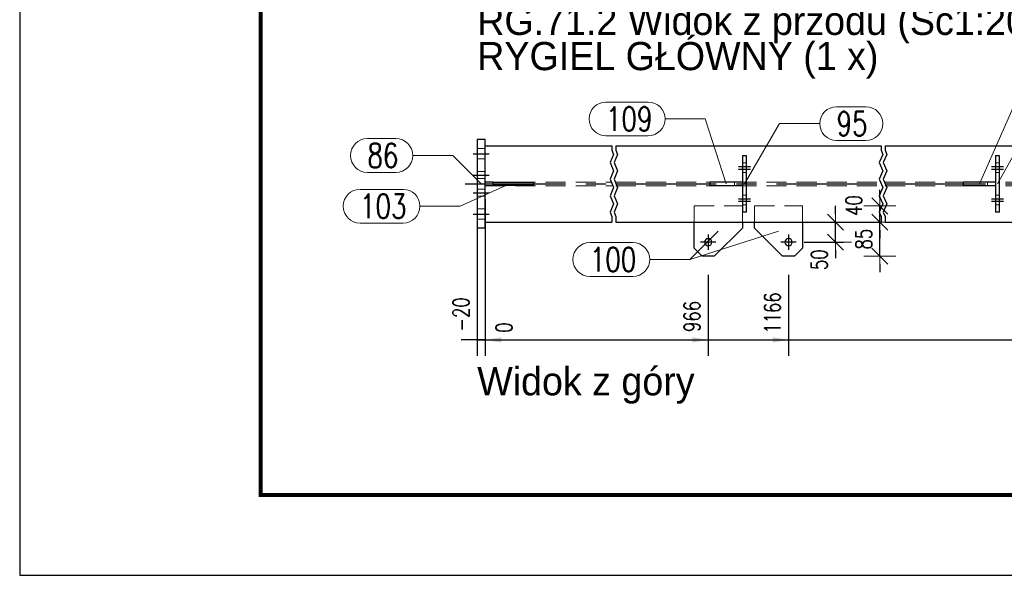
# Model space of a CAD drawing. Header units: millimetres. Extents: x 3528 to 4122, y 12541 to 12988.
# Tile 1 of 47: x 3528 to 3650, y 12541 to 12610. Entities that reach past the tile are written whole.
import ezdxf

# ---------------------------------------------------------------- set-up
doc = ezdxf.new("R2010")
doc.units = ezdxf.units.MM
doc.header["$LTSCALE"] = 10
doc.linetypes.add('HIDDEN', pattern=[0.375, 0.25, -0.125])
doc.linetypes.add('MITTE', pattern=[2, 1.25, -0.25, 0.25, -0.25])
doc.layers.get('Defpoints').update_dxf_attribs({"color": 1})
doc.layers.add('_FORMATKA', color=8, linetype='Continuous', plot=False)
for name, color, linetype, lineweight in [('_RAMKA', 7, 'Continuous', 35), ('PS_DIM', 4, 'Continuous', 13), ('PS_Hidden', 2, 'HIDDEN', 9), ('PS_Pos', 1, 'Continuous', 15), ('PS_SOLID', 7, 'Continuous', 30)]:
    doc.layers.add(name, color=color, linetype=linetype, lineweight=lineweight)
doc.layers.add('PS_MID', color=5, linetype='MITTE')
doc.layers.add('PS_SHAPE', color=3, linetype='Continuous')
doc.styles.add('simplex', font='simplex.shx', dxfattribs={"width": 0.75})
doc.dimstyles.new('1_20_GŁ_DS1-LS20', dxfattribs={"dimtxt": 2, "dimasz": 2, "dimexe": 2, "dimexo": 5, "dimgap": 1, "dimtad": 1, "dimjust": 4, "dimdec": 0, "dimlfac": 20, "dimtxsty": 'simplex', "dimblk1": 'NONE', "dimsah": 1, "dimcen": 2, "dimclrd": 256, "dimclre": 256, "dimclrt": 4, "dimadec": 1, "dimazin": 0, "dimtfac": 1, "dimtdec": 0, "dimtmove": 2, "dimatfit": 3, "dimfxl": 1, "dimarcsym": 0})
doc.dimstyles.new('1_20_PRZ', dxfattribs={"dimtxt": 2, "dimasz": 1, "dimexe": 2, "dimexo": 5, "dimgap": 1, "dimtad": 1, "dimdec": 0, "dimlfac": 20, "dimtxsty": 'simplex', "dimblk": 'dimznak', "dimcen": 2, "dimse1": 1, "dimse2": 1, "dimclrd": 256, "dimclrt": 4, "dimadec": 1, "dimazin": 0, "dimtfac": 1, "dimtdec": 0, "dimtix": 1, "dimtmove": 2, "dimatfit": 3, "dimldrblk": 'dim-grot', "dimfxl": 1, "dimarcsym": 0})
doc.dimstyles.new('1_20_SC', dxfattribs={"dimtxt": 2, "dimasz": 1, "dimexe": 1, "dimexo": 1, "dimgap": 1, "dimtad": 1, "dimdec": 0, "dimlfac": 20, "dimtxsty": 'simplex', "dimblk": 'dimznak', "dimcen": 2, "dimclrd": 256, "dimclre": 256, "dimclrt": 4, "dimadec": 1, "dimazin": 0, "dimtfac": 1, "dimtdec": 0, "dimtix": 1, "dimtmove": 2, "dimatfit": 3, "dimldrblk": 'dim-grot', "dimfxl": 1, "dimarcsym": 0})

# ---------------------------------------------------------------- blocks, each defined once
blk = doc.blocks.new('*D118')
at = {"layer": 'Defpoints', "color": 0, "transparency": 16777216}
for p in [(3584.58, 12593.01), (3585.58, 12585.16), (3585.58, 12570.51)]:
    blk.add_point(p, dxfattribs=at)
at = {"layer": 'PS_DIM', "lineweight": -2, "transparency": 16777216}
for p, q in [((3584.58, 12588.01), (3584.58, 12568.51)), ((3585.58, 12580.16), (3585.58, 12568.51)), ((3584.58, 12570.51), (3582.58, 12570.51)), ((3584.58, 12570.51), (3585.58, 12570.51)), ((3587.58, 12570.51), (3589.58, 12570.51))]:
    blk.add_line(p, q, dxfattribs=at)
at = {"layer": 'PS_DIM', "transparency": 16777216}
blk.add_solid([(3587.58, 12570.84), (3587.58, 12570.17), (3585.58, 12570.51)], dxfattribs=at)
at = {"layer": 'PS_DIM', "color": 4, "transparency": 16777216, "insert": (3582.56, 12573.67), "char_height": 2, "attachment_point": 5, "rotation": 90, "style": 'simplex'}
blk.add_mtext('-20', dxfattribs=at)
blk = doc.blocks.new('_None')
blk = doc.blocks.new('*D119')
at = {"layer": 'Defpoints', "color": 0, "transparency": 16777216}
for p in [(3585.58, 12593.01), (3585.58, 12585.16), (3585.58, 12570.51)]:
    blk.add_point(p, dxfattribs=at)
at = {"layer": 'PS_DIM', "lineweight": -2, "transparency": 16777216}
for p, q in [((3585.58, 12588.01), (3585.58, 12568.51)), ((3585.58, 12580.16), (3585.58, 12568.51)), ((3585.58, 12570.51), (3583.58, 12570.51)), ((3587.58, 12570.51), (3589.58, 12570.51))]:
    blk.add_line(p, q, dxfattribs=at)
at = {"layer": 'PS_DIM', "transparency": 16777216}
blk.add_solid([(3587.58, 12570.84), (3587.58, 12570.17), (3585.58, 12570.51)], dxfattribs=at)
at = {"layer": 'PS_DIM', "color": 4, "transparency": 16777216, "insert": (3587.91, 12572.03), "char_height": 2, "attachment_point": 5, "rotation": 90, "style": 'simplex'}
blk.add_mtext('0', dxfattribs=at)
blk = doc.blocks.new('*D120')
at = {"layer": 'Defpoints', "color": 0, "transparency": 16777216}
for p in [(3585.58, 12585.16), (3613.33, 12583.61), (3613.33, 12570.51)]:
    blk.add_point(p, dxfattribs=at)
at = {"layer": 'PS_DIM', "lineweight": -2, "transparency": 16777216}
for p, q in [((3585.58, 12580.16), (3585.58, 12568.51)), ((3613.33, 12578.61), (3613.33, 12568.51)), ((3585.58, 12570.51), (3611.33, 12570.51))]:
    blk.add_line(p, q, dxfattribs=at)
at = {"layer": 'PS_DIM', "transparency": 16777216}
blk.add_solid([(3611.33, 12570.84), (3611.33, 12570.17), (3613.33, 12570.51)], dxfattribs=at)
at = {"layer": 'PS_DIM', "color": 4, "transparency": 16777216, "insert": (3611.31, 12573.42), "char_height": 2, "attachment_point": 5, "rotation": 90, "style": 'simplex'}
blk.add_mtext('966', dxfattribs=at)
blk = doc.blocks.new('*D121')
at = {"layer": 'Defpoints', "color": 0, "transparency": 16777216}
for p in [(3585.58, 12585.16), (3623.33, 12583.61), (3623.33, 12570.51)]:
    blk.add_point(p, dxfattribs=at)
at = {"layer": 'PS_DIM', "lineweight": -2, "transparency": 16777216}
for p, q in [((3585.58, 12580.16), (3585.58, 12568.51)), ((3623.33, 12578.61), (3623.33, 12568.51)), ((3585.58, 12570.51), (3621.33, 12570.51))]:
    blk.add_line(p, q, dxfattribs=at)
at = {"layer": 'PS_DIM', "transparency": 16777216}
blk.add_solid([(3621.33, 12570.84), (3621.33, 12570.17), (3623.33, 12570.51)], dxfattribs=at)
at = {"layer": 'PS_DIM', "color": 4, "transparency": 16777216, "insert": (3621.31, 12573.85), "char_height": 2, "attachment_point": 5, "rotation": 90, "style": 'simplex'}
blk.add_mtext('1166', dxfattribs=at)
blk = doc.blocks.new('*D122')
at = {"layer": 'Defpoints', "color": 0, "transparency": 16777216}
for p in [(3585.58, 12585.16), (3671.33, 12583.61), (3671.33, 12570.51)]:
    blk.add_point(p, dxfattribs=at)
at = {"layer": 'PS_DIM', "lineweight": -2, "transparency": 16777216}
for p, q in [((3585.58, 12580.16), (3585.58, 12568.51)), ((3671.33, 12578.61), (3671.33, 12568.51)), ((3585.58, 12570.51), (3669.33, 12570.51))]:
    blk.add_line(p, q, dxfattribs=at)
at = {"layer": 'PS_DIM', "transparency": 16777216}
blk.add_solid([(3669.33, 12570.84), (3669.33, 12570.17), (3671.33, 12570.51)], dxfattribs=at)
at = {"layer": 'PS_DIM', "color": 4, "transparency": 16777216, "insert": (3669.31, 12574.13), "char_height": 2, "attachment_point": 5, "rotation": 90, "style": 'simplex'}
blk.add_mtext('5566', dxfattribs=at)
blk = doc.blocks.new('*D123')
at = {"layer": 'Defpoints', "color": 0, "transparency": 16777216}
for p in [(3585.58, 12585.16), (3681.33, 12583.61), (3681.33, 12570.51)]:
    blk.add_point(p, dxfattribs=at)
at = {"layer": 'PS_DIM', "lineweight": -2, "transparency": 16777216}
for p, q in [((3585.58, 12580.16), (3585.58, 12568.51)), ((3681.33, 12578.61), (3681.33, 12568.51)), ((3585.58, 12570.51), (3679.33, 12570.51))]:
    blk.add_line(p, q, dxfattribs=at)
at = {"layer": 'PS_DIM', "transparency": 16777216}
blk.add_solid([(3679.33, 12570.84), (3679.33, 12570.17), (3681.33, 12570.51)], dxfattribs=at)
at = {"layer": 'PS_DIM', "color": 4, "transparency": 16777216, "insert": (3679.31, 12574.13), "char_height": 2, "attachment_point": 5, "rotation": 90, "style": 'simplex'}
blk.add_mtext('5766', dxfattribs=at)
blk = doc.blocks.new('*D124')
at = {"layer": 'Defpoints', "color": 0, "transparency": 16777216}
for p in [(3585.58, 12585.16), (3729.33, 12583.61), (3729.33, 12570.51)]:
    blk.add_point(p, dxfattribs=at)
at = {"layer": 'PS_DIM', "lineweight": -2, "transparency": 16777216}
for p, q in [((3585.58, 12580.16), (3585.58, 12568.51)), ((3729.33, 12578.61), (3729.33, 12568.51)), ((3585.58, 12570.51), (3727.33, 12570.51))]:
    blk.add_line(p, q, dxfattribs=at)
at = {"layer": 'PS_DIM', "transparency": 16777216}
blk.add_solid([(3727.33, 12570.84), (3727.33, 12570.17), (3729.33, 12570.51)], dxfattribs=at)
at = {"layer": 'PS_DIM', "color": 4, "transparency": 16777216, "insert": (3727.31, 12574.56), "char_height": 2, "attachment_point": 5, "rotation": 90, "style": 'simplex'}
blk.add_mtext('10166', dxfattribs=at)
blk = doc.blocks.new('*D125')
at = {"layer": 'Defpoints', "color": 0, "transparency": 16777216}
for p in [(3585.58, 12585.16), (3739.33, 12583.61), (3739.33, 12570.51)]:
    blk.add_point(p, dxfattribs=at)
at = {"layer": 'PS_DIM', "lineweight": -2, "transparency": 16777216}
for p, q in [((3585.58, 12580.16), (3585.58, 12568.51)), ((3739.33, 12578.61), (3739.33, 12568.51)), ((3585.58, 12570.51), (3737.33, 12570.51))]:
    blk.add_line(p, q, dxfattribs=at)
at = {"layer": 'PS_DIM', "transparency": 16777216}
blk.add_solid([(3737.33, 12570.84), (3737.33, 12570.17), (3739.33, 12570.51)], dxfattribs=at)
at = {"layer": 'PS_DIM', "color": 4, "transparency": 16777216, "insert": (3737.31, 12574.7), "char_height": 2, "attachment_point": 5, "rotation": 90, "style": 'simplex'}
blk.add_mtext('10366', dxfattribs=at)
blk = doc.blocks.new('*D126')
at = {"layer": 'Defpoints', "color": 0, "transparency": 16777216}
for p in [(3585.58, 12585.16), (3953.2, 12583.61), (3953.2, 12570.51)]:
    blk.add_point(p, dxfattribs=at)
at = {"layer": 'PS_DIM', "lineweight": -2, "transparency": 16777216}
for p, q in [((3585.58, 12580.16), (3585.58, 12568.51)), ((3953.2, 12578.61), (3953.2, 12568.51)), ((3585.58, 12570.51), (3951.2, 12570.51))]:
    blk.add_line(p, q, dxfattribs=at)
at = {"layer": 'PS_DIM', "transparency": 16777216}
blk.add_solid([(3951.2, 12570.84), (3951.2, 12570.17), (3953.2, 12570.51)], dxfattribs=at)
at = {"layer": 'PS_DIM', "color": 4, "transparency": 16777216, "insert": (3951.18, 12574.74), "char_height": 2, "attachment_point": 5, "rotation": 90, "style": 'simplex'}
blk.add_mtext('14643', dxfattribs=at)
blk = doc.blocks.new('*D127')
at = {"layer": 'Defpoints', "color": 0, "transparency": 16777216}
for p in [(3971.46, 12594.72), (3585.58, 12585.16), (3971.46, 12570.51)]:
    blk.add_point(p, dxfattribs=at)
at = {"layer": 'PS_DIM', "lineweight": -2, "transparency": 16777216}
for p, q in [((3971.46, 12589.72), (3971.46, 12568.51)), ((3585.58, 12580.16), (3585.58, 12568.51)), ((3585.58, 12570.51), (3969.46, 12570.51))]:
    blk.add_line(p, q, dxfattribs=at)
at = {"layer": 'PS_DIM', "transparency": 16777216}
blk.add_solid([(3969.46, 12570.84), (3969.46, 12570.17), (3971.46, 12570.51)], dxfattribs=at)
at = {"layer": 'PS_DIM', "color": 4, "transparency": 16777216, "insert": (3969.44, 12574.74), "char_height": 2, "attachment_point": 5, "rotation": 90, "style": 'simplex'}
blk.add_mtext('15008', dxfattribs=at)
blk = doc.blocks.new('*X128')
at = {"color": 0}
for s, p in [('RG.71.2 Widok z przodu (Sc1:20)', (3584.58, 12607.3)), ('RYGIEL GŁÓWNY (1 x)', (3584.58, 12602.92))]:
    blk.add_text(s, height=3.5, dxfattribs=at).set_placement(p)
blk = doc.blocks.new('dimznak')
at = {"color": 0}
for points in [[(0, 2), (0, -2)], [(-2, 0), (2, 0)]]:
    blk.add_lwpolyline(points, dxfattribs=at)
at = {"color": 2}
blk.add_lwpolyline([(1, 1), (-1, -1)], dxfattribs=at)
blk = doc.blocks.new('*D129')
at = {"layer": 'Defpoints', "color": 0, "transparency": 16777216}
for p in [(3624.28, 12585.16), (3629.15, 12585.16), (3624.28, 12582.66)]:
    blk.add_point(p, dxfattribs=at)
at = {"layer": 'PS_DIM', "lineweight": -2, "transparency": 16777216}
for p, q in [((3629.15, 12586.16), (3629.15, 12587.16)), ((3625.28, 12585.16), (3630.15, 12585.16)), ((3629.15, 12582.66), (3629.15, 12585.16)), ((3625.28, 12582.66), (3630.15, 12582.66)), ((3629.15, 12581.66), (3629.15, 12580.66))]:
    blk.add_line(p, q, dxfattribs=at)
for p, rotation in [((3629.15, 12585.16), 270), ((3629.15, 12582.66), 90)]:
    blk.add_blockref('dimznak', p, dxfattribs=dict(at, rotation=rotation))
at = {"layer": 'PS_DIM', "color": 4, "transparency": 16777216, "insert": (3627.15, 12580.47), "char_height": 2, "attachment_point": 5, "rotation": 90, "style": 'simplex'}
blk.add_mtext('50', dxfattribs=at)
blk = doc.blocks.new('dim-grot')
blk.add_hatch(color=256).paths.add_polyline_path([(0, 0), (-2, 0.5), (-2, -0.5)])
blk.add_lwpolyline([(0, 0), (-2, 0.5), (-2, -0.5), (0, 0)])
blk = doc.blocks.new('*D130')
at = {"layer": 'Defpoints', "color": 0, "transparency": 16777216}
for p in [(3624.08, 12585.16), (3634.69, 12585.16), (3624.08, 12580.91)]:
    blk.add_point(p, dxfattribs=at)
at = {"layer": 'PS_DIM', "lineweight": -2, "transparency": 16777216}
for p, q in [((3634.69, 12586.16), (3634.69, 12587.16)), ((3634.69, 12580.91), (3634.69, 12585.16)), ((3634.69, 12579.91), (3634.69, 12578.91))]:
    blk.add_line(p, q, dxfattribs=at)
for p, rotation in [((3634.69, 12585.16), 270), ((3634.69, 12580.91), 90)]:
    blk.add_blockref('dimznak', p, dxfattribs=dict(at, rotation=rotation))
at = {"layer": 'PS_DIM', "color": 4, "transparency": 16777216, "insert": (3632.69, 12583.03), "char_height": 2, "attachment_point": 5, "rotation": 90, "style": 'simplex'}
blk.add_mtext('85', dxfattribs=at)
blk = doc.blocks.new('*D131')
at = {"layer": 'Defpoints', "color": 0, "transparency": 16777216}
for p in [(3625.08, 12587.16), (3634.69, 12587.16), (3624.08, 12585.16)]:
    blk.add_point(p, dxfattribs=at)
at = {"layer": 'PS_DIM', "lineweight": -2, "transparency": 16777216}
for p, q in [((3634.69, 12588.16), (3634.69, 12589.16)), ((3634.69, 12585.16), (3634.69, 12587.16)), ((3634.69, 12584.16), (3634.69, 12583.16))]:
    blk.add_line(p, q, dxfattribs=at)
for p, rotation in [((3634.69, 12587.16), 270), ((3634.69, 12585.16), 90)]:
    blk.add_blockref('dimznak', p, dxfattribs=dict(at, rotation=rotation))
at = {"layer": 'PS_DIM', "color": 4, "transparency": 16777216, "insert": (3631.44, 12587.21), "char_height": 2, "attachment_point": 5, "rotation": 90, "style": 'simplex'}
blk.add_mtext('40', dxfattribs=at)
blk = doc.blocks.new('*X427')
at = {"color": 1}
for p, q in [((3601.33, 12594.66), (3601.33, 12594.1)), ((3601.83, 12594.66), (3601.83, 12594.1)), ((3634.83, 12594.66), (3634.83, 12594.1)), ((3635.33, 12594.66), (3635.33, 12594.1)), ((3601.55, 12593.58), (3601.11, 12592.56)), ((3601.33, 12594.1), (3601.55, 12593.58)), ((3602.05, 12593.58), (3601.61, 12592.56)), ((3601.83, 12594.1), (3602.05, 12593.58)), ((3635.05, 12593.58), (3634.61, 12592.56)), ((3634.83, 12594.1), (3635.05, 12593.58)), ((3635.55, 12593.58), (3635.11, 12592.56)), ((3635.33, 12594.1), (3635.55, 12593.58)), ((3601.11, 12592.56), (3601.55, 12591.53)), ((3601.61, 12592.56), (3602.05, 12591.53)), ((3634.61, 12592.56), (3635.05, 12591.53)), ((3635.11, 12592.56), (3635.55, 12591.53)), ((3601.55, 12591.53), (3601.11, 12590.5)), ((3602.05, 12591.53), (3601.61, 12590.5)), ((3635.05, 12591.53), (3634.61, 12590.5)), ((3635.55, 12591.53), (3635.11, 12590.5)), ((3601.11, 12590.5), (3601.55, 12589.47)), ((3601.55, 12589.47), (3601.11, 12588.44)), ((3601.61, 12590.5), (3602.05, 12589.47)), ((3602.05, 12589.47), (3601.61, 12588.44)), ((3634.61, 12590.5), (3635.05, 12589.47)), ((3635.05, 12589.47), (3634.61, 12588.44)), ((3635.11, 12590.5), (3635.55, 12589.47)), ((3635.55, 12589.47), (3635.11, 12588.44)), ((3601.11, 12588.44), (3601.55, 12587.41)), ((3601.61, 12588.44), (3602.05, 12587.41)), ((3634.61, 12588.44), (3635.05, 12587.41)), ((3635.11, 12588.44), (3635.55, 12587.41)), ((3601.55, 12587.41), (3601.11, 12586.38)), ((3602.05, 12587.41), (3601.61, 12586.38)), ((3635.05, 12587.41), (3634.61, 12586.38)), ((3635.55, 12587.41), (3635.11, 12586.38)), ((3601.11, 12586.38), (3601.33, 12585.86)), ((3601.33, 12585.86), (3601.33, 12585.16)), ((3601.61, 12586.38), (3601.83, 12585.86)), ((3601.83, 12585.86), (3601.83, 12585.16)), ((3634.61, 12586.38), (3634.83, 12585.86)), ((3634.83, 12585.86), (3634.83, 12585.16)), ((3635.11, 12586.38), (3635.33, 12585.86)), ((3635.33, 12585.86), (3635.33, 12585.16))]:
    blk.add_line(p, q, dxfattribs=at)
at = {"layer": 'PS_Hidden', "color": 2, "linetype": 'HIDDEN'}
for p, q in [((3585.58, 12594.31), (3584.58, 12594.31)), ((3585.58, 12593.01), (3584.58, 12593.01)), ((3617.58, 12592.51), (3618.08, 12592.51)), ((3649.08, 12592.51), (3649.58, 12592.51)), ((3585.58, 12591.46), (3584.58, 12591.46)), ((3617.58, 12591.31), (3618.08, 12591.31)), ((3649.08, 12591.31), (3649.58, 12591.31)), ((3585.58, 12590.56), (3584.58, 12590.56)), ((3585.58, 12590.14), (3601.33, 12590.14)), ((3585.58, 12589.67), (3601.33, 12589.67)), ((3601.83, 12590.14), (3634.83, 12590.14)), ((3601.83, 12589.67), (3634.83, 12589.67)), ((3616.58, 12590.11), (3616.58, 12589.71)), ((3635.33, 12590.14), (3659.33, 12590.14)), ((3635.33, 12589.67), (3659.33, 12589.67)), ((3648.08, 12590.11), (3648.08, 12589.71)), ((3585.58, 12589.26), (3584.58, 12589.26)), ((3585.58, 12588.36), (3584.58, 12588.36)), ((3617.58, 12588.51), (3618.08, 12588.51)), ((3649.08, 12588.51), (3649.58, 12588.51)), ((3611.58, 12587.16), (3617.58, 12587.16)), ((3611.58, 12585.16), (3611.58, 12587.16)), ((3617.58, 12587.31), (3618.08, 12587.31)), ((3619.08, 12587.16), (3625.08, 12587.16)), ((3619.08, 12585.16), (3619.08, 12587.16)), ((3625.08, 12587.16), (3625.08, 12585.16)), ((3649.08, 12587.31), (3649.58, 12587.31)), ((3585.58, 12586.81), (3584.58, 12586.81)), ((3617.58, 12586.41), (3617.58, 12585.16)), ((3585.58, 12585.51), (3584.58, 12585.51))]:
    blk.add_line(p, q, dxfattribs=at)
at = {"layer": 'PS_MID', "color": 5, "linetype": 'MITTE'}
for p, q in [((3584.08, 12593.66), (3586.08, 12593.66)), ((3584.08, 12593.66), (3586.08, 12593.66)), ((3584.08, 12593.66), (3586.08, 12593.66)), ((3584.08, 12593.66), (3586.08, 12593.66)), ((3584.08, 12593.66), (3586.08, 12593.66)), ((3584.08, 12593.66), (3586.08, 12593.66)), ((3617.08, 12592.06), (3618.58, 12592.06)), ((3617.08, 12592.06), (3618.58, 12592.06)), ((3648.58, 12592.06), (3650.08, 12592.06)), ((3648.58, 12592.06), (3650.08, 12592.06)), ((3584.08, 12591.01), (3586.08, 12591.01)), ((3584.08, 12591.01), (3586.08, 12591.01)), ((3617.08, 12591.76), (3618.58, 12591.76)), ((3617.08, 12591.76), (3618.58, 12591.76)), ((3648.58, 12591.76), (3650.08, 12591.76)), ((3648.58, 12591.76), (3650.08, 12591.76)), ((3583.08, 12589.91), (3601.33, 12589.91)), ((3601.83, 12589.91), (3634.83, 12589.91)), ((3635.33, 12589.91), (3659.33, 12589.91)), ((3584.08, 12588.81), (3586.08, 12588.81)), ((3584.08, 12588.81), (3586.08, 12588.81)), ((3617.08, 12588.06), (3618.58, 12588.06)), ((3617.08, 12588.06), (3618.58, 12588.06)), ((3617.08, 12587.76), (3618.58, 12587.76)), ((3617.08, 12587.76), (3618.58, 12587.76)), ((3648.58, 12588.06), (3650.08, 12588.06)), ((3648.58, 12588.06), (3650.08, 12588.06)), ((3648.58, 12587.76), (3650.08, 12587.76)), ((3648.58, 12587.76), (3650.08, 12587.76)), ((3584.08, 12586.16), (3586.08, 12586.16)), ((3584.08, 12586.16), (3586.08, 12586.16)), ((3584.08, 12586.16), (3586.08, 12586.16)), ((3584.08, 12586.16), (3586.08, 12586.16)), ((3584.08, 12586.16), (3586.08, 12586.16)), ((3584.08, 12586.16), (3586.08, 12586.16)), ((3613.33, 12583.61), (3613.33, 12581.71)), ((3623.33, 12583.61), (3623.33, 12581.71)), ((3614.28, 12582.66), (3612.38, 12582.66)), ((3624.28, 12582.66), (3622.38, 12582.66))]:
    blk.add_line(p, q, dxfattribs=at)
at = {"layer": 'PS_SOLID', "color": 7, "linetype": 'Continuous'}
for p, q in [((3584.58, 12595.41), (3584.58, 12584.41)), ((3585.58, 12595.41), (3584.58, 12595.41)), ((3585.58, 12584.41), (3585.58, 12595.41)), ((3585.58, 12594.66), (3601.33, 12594.66)), ((3601.83, 12594.66), (3634.83, 12594.66)), ((3635.33, 12594.66), (3659.33, 12594.66)), ((3617.58, 12593.41), (3617.58, 12586.41)), ((3618.08, 12593.41), (3617.58, 12593.41)), ((3618.08, 12586.41), (3618.08, 12593.41)), ((3649.08, 12593.41), (3649.08, 12586.41)), ((3649.58, 12593.41), (3649.08, 12593.41)), ((3649.58, 12586.41), (3649.58, 12593.41)), ((3586.58, 12590.11), (3585.58, 12590.11)), ((3585.58, 12589.71), (3586.58, 12589.71)), ((3586.58, 12589.71), (3586.58, 12590.11)), ((3586.58, 12590.11), (3591.58, 12590.11)), ((3591.58, 12589.71), (3586.58, 12589.71)), ((3591.58, 12590.11), (3591.58, 12589.71)), ((3613.58, 12589.71), (3613.58, 12590.11)), ((3617.58, 12590.11), (3613.58, 12590.11)), ((3613.58, 12589.71), (3617.58, 12589.71)), ((3645.08, 12589.71), (3645.08, 12590.11)), ((3649.08, 12590.11), (3645.08, 12590.11)), ((3645.08, 12589.71), (3649.08, 12589.71)), ((3618.08, 12586.41), (3617.58, 12586.41)), ((3649.58, 12586.41), (3649.08, 12586.41)), ((3585.58, 12585.16), (3601.33, 12585.16)), ((3601.83, 12585.16), (3634.83, 12585.16)), ((3611.58, 12581.91), (3611.58, 12585.16)), ((3617.58, 12585.16), (3617.58, 12584.41)), ((3619.08, 12584.41), (3619.08, 12585.16)), ((3625.08, 12585.16), (3625.08, 12581.91)), ((3635.33, 12585.16), (3659.33, 12585.16)), ((3585.58, 12584.41), (3584.58, 12584.41)), ((3614.08, 12580.91), (3617.58, 12584.41)), ((3619.08, 12584.41), (3622.58, 12580.91)), ((3611.58, 12581.91), (3612.58, 12580.91)), ((3614.08, 12580.91), (3612.58, 12580.91)), ((3624.08, 12580.91), (3622.58, 12580.91)), ((3624.08, 12580.91), (3625.08, 12581.91))]:
    blk.add_line(p, q, dxfattribs=at)
at = {"layer": 'PS_SOLID', "color": 7, "extrusion": (0, 0, -1)}
for centre in [(-3613.33, 12582.66), (-3623.33, 12582.66)]:
    blk.add_circle(centre, 0.45, dxfattribs=at)
blk = doc.blocks.new('*X435')
at = {"color": 1}
for p, q in [((3629.3, 12599.5), (3632.95, 12599.5)), ((3617.83, 12589.91), (3622.2, 12597.4)), ((3622.2, 12597.4), (3627.2, 12597.4)), ((3629.3, 12595.3), (3632.95, 12595.3))]:
    blk.add_line(p, q, dxfattribs=at)
for centre, start, end in [((3629.3, 12597.4), 90, 270), ((3632.95, 12597.4), 270, 90)]:
    blk.add_arc(centre, 2.1, start, end, dxfattribs=at)
at = {"color": 2, "style": 'simplex', "width": 0.75}
blk.add_text('95', height=3, dxfattribs=at).set_placement((3629.3, 12595.9))
blk = doc.blocks.new('*X436')
at = {"color": 1}
for p, q in [((3600.6, 12600.09), (3605.85, 12600.09)), ((3607.95, 12597.99), (3612.95, 12597.99)), ((3615.58, 12589.91), (3612.95, 12597.99)), ((3600.6, 12595.89), (3605.85, 12595.89))]:
    blk.add_line(p, q, dxfattribs=at)
for centre, start, end in [((3600.6, 12597.99), 90, 270), ((3605.85, 12597.99), 270, 90)]:
    blk.add_arc(centre, 2.1, start, end, dxfattribs=at)
at = {"color": 2, "style": 'simplex', "width": 0.75}
blk.add_text('109', height=3, dxfattribs=at).set_placement((3600.6, 12596.49))
blk = doc.blocks.new('*X437')
at = {"color": 1}
for p, q in [((3622.08, 12584.03), (3611.05, 12580.5)), ((3598.59, 12582.6), (3603.95, 12582.6)), ((3606.05, 12580.5), (3611.05, 12580.5)), ((3598.59, 12578.4), (3603.95, 12578.4))]:
    blk.add_line(p, q, dxfattribs=at)
for centre, start, end in [((3598.59, 12580.5), 90, 270), ((3603.95, 12580.5), 270, 90)]:
    blk.add_arc(centre, 2.1, start, end, dxfattribs=at)
at = {"color": 2, "style": 'simplex', "width": 0.75}
blk.add_text('100', height=3, dxfattribs=at).set_placement((3598.59, 12579))
blk = doc.blocks.new('*X438')
at = {"color": 1}
for p, q in [((3614.58, 12584.03), (3611.05, 12580.5)), ((3598.59, 12582.6), (3603.95, 12582.6)), ((3606.05, 12580.5), (3611.05, 12580.5)), ((3598.59, 12578.4), (3603.95, 12578.4))]:
    blk.add_line(p, q, dxfattribs=at)
for centre, start, end in [((3598.59, 12580.5), 90, 270), ((3603.95, 12580.5), 270, 90)]:
    blk.add_arc(centre, 2.1, start, end, dxfattribs=at)
at = {"color": 2, "style": 'simplex', "width": 0.75}
blk.add_text('100', height=3, dxfattribs=at).set_placement((3598.59, 12579))
blk = doc.blocks.new('*X439')
at = {"color": 1}
for p, q in [((3659.76, 12604.63), (3665.01, 12604.63)), ((3647.08, 12589.91), (3652.66, 12602.53)), ((3652.66, 12602.53), (3657.66, 12602.53)), ((3659.76, 12600.43), (3665.01, 12600.43))]:
    blk.add_line(p, q, dxfattribs=at)
for centre, start, end in [((3659.76, 12602.53), 90, 270), ((3665.01, 12602.53), 270, 90)]:
    blk.add_arc(centre, 2.1, start, end, dxfattribs=at)
at = {"color": 2, "style": 'simplex', "width": 0.75}
blk.add_text('109', height=3, dxfattribs=at).set_placement((3659.76, 12601.03))
blk = doc.blocks.new('*X440')
at = {"color": 1}
for p, q in [((3660.82, 12599.85), (3664.47, 12599.85)), ((3649.33, 12589.91), (3653.72, 12597.75)), ((3653.72, 12597.75), (3658.72, 12597.75)), ((3660.82, 12595.65), (3664.47, 12595.65))]:
    blk.add_line(p, q, dxfattribs=at)
for centre, start, end in [((3660.82, 12597.75), 90, 270), ((3664.47, 12597.75), 270, 90)]:
    blk.add_arc(centre, 2.1, start, end, dxfattribs=at)
at = {"color": 2, "style": 'simplex', "width": 0.75}
blk.add_text('95', height=3, dxfattribs=at).set_placement((3660.82, 12596.25))
blk = doc.blocks.new('*X460')
at = {"color": 1}
for p, q in [((3588.58, 12589.91), (3582.45, 12587.13)), ((3569.99, 12589.23), (3575.35, 12589.23)), ((3577.45, 12587.13), (3582.45, 12587.13)), ((3569.99, 12585.03), (3575.35, 12585.03))]:
    blk.add_line(p, q, dxfattribs=at)
for centre, start, end in [((3569.99, 12587.13), 90, 270), ((3575.35, 12587.13), 270, 90)]:
    blk.add_arc(centre, 2.1, start, end, dxfattribs=at)
at = {"color": 2, "style": 'simplex', "width": 0.75}
blk.add_text('103', height=3, dxfattribs=at).set_placement((3569.99, 12585.63))
blk = doc.blocks.new('*X461')
at = {"color": 1}
for p, q in [((3570.91, 12595.54), (3574.45, 12595.54)), ((3576.55, 12593.44), (3581.55, 12593.44)), ((3585.08, 12589.91), (3581.55, 12593.44)), ((3570.91, 12591.34), (3574.45, 12591.34))]:
    blk.add_line(p, q, dxfattribs=at)
for centre, start, end in [((3570.91, 12593.44), 90, 270), ((3574.45, 12593.44), 270, 90)]:
    blk.add_arc(centre, 2.1, start, end, dxfattribs=at)
at = {"color": 2, "style": 'simplex', "width": 0.75}
blk.add_text('86', height=3, dxfattribs=at).set_placement((3570.91, 12591.94))
blk = doc.blocks.new('*X462')
at = {"color": 1}
for p, q in [((3588.58, 12589.91), (3582.45, 12587.13)), ((3569.99, 12589.23), (3575.35, 12589.23)), ((3577.45, 12587.13), (3582.45, 12587.13)), ((3569.99, 12585.03), (3575.35, 12585.03))]:
    blk.add_line(p, q, dxfattribs=at)
for centre, start, end in [((3569.99, 12587.13), 90, 270), ((3575.35, 12587.13), 270, 90)]:
    blk.add_arc(centre, 2.1, start, end, dxfattribs=at)
at = {"color": 2, "style": 'simplex', "width": 0.75}
blk.add_text('103', height=3, dxfattribs=at).set_placement((3569.99, 12585.63))
blk = doc.blocks.new('*X463')
at = {"color": 0}
blk.add_text('Widok z góry', height=3.5, dxfattribs=at).set_placement((3584.58, 12563.61))

msp = doc.modelspace()

# ---------------------------------------------------------------- linework, layer by layer
at = {"layer": '_FORMATKA', "lineweight": -3}
msp.add_lwpolyline([(3527.638, 12541.219), (4121.638, 12541.219), (4121.638, 12961.219), (3527.638, 12961.219)], close=True, dxfattribs=at)
at = {"layer": '_RAMKA', "lineweight": -3, "const_width": 0.5}
msp.add_lwpolyline([(3557.638, 12551.219), (4111.638, 12551.219), (4111.638, 12951.219), (3557.638, 12951.219)], close=True, dxfattribs=at)

# ---------------------------------------------------------------- block references
for name, p in [('*X128', (0, 1.136)), ('*X463', (0, 0))]:
    msp.add_blockref(name, p)
at = {"layer": 'PS_Pos'}
for name in ['*X439', '*X436', '*X435', '*X440', '*X461', '*X460', '*X462', '*X437', '*X438']:
    msp.add_blockref(name, (0, 0), dxfattribs=at)
at = {"layer": 'PS_SHAPE'}
msp.add_blockref('*X427', (0, 0), dxfattribs=at)

# ---------------------------------------------------------------- dimensions: what is measured, and where the dimension line sits
at = {"layer": 'PS_DIM'}
for base, p1, p2, text, picture, middle in [((3971.456, 12570.506), (3585.581, 12585.158), (3971.456, 12594.716), '15008', '*D127', (3969.436, 12574.74)), ((3585.581, 12570.506), (3584.581, 12593.008), (3585.581, 12585.158), '-20', '*D118', (3582.561, 12573.669)), ((3585.581, 12570.506), (3585.581, 12593.008), (3585.581, 12585.158), '0', '*D119', (3587.912, 12572.026)), ((3613.331, 12570.506), (3585.581, 12585.158), (3613.331, 12583.608), '966', '*D120', (3611.311, 12573.419)), ((3623.331, 12570.506), (3585.581, 12585.158), (3623.331, 12583.608), '1166', '*D121', (3621.311, 12573.847)), ((3671.331, 12570.506), (3585.581, 12585.158), (3671.331, 12583.608), '5566', '*D122', (3669.311, 12574.133)), ((3681.331, 12570.506), (3585.581, 12585.158), (3681.331, 12583.608), '5766', '*D123', (3679.311, 12574.133)), ((3729.331, 12570.506), (3585.581, 12585.158), (3729.331, 12583.608), '10166', '*D124', (3727.311, 12574.562)), ((3739.331, 12570.506), (3585.581, 12585.158), (3739.331, 12583.608), '10366', '*D125', (3737.311, 12574.704)), ((3953.2, 12570.506), (3585.581, 12585.158), (3953.2, 12583.608), '14643', '*D126', (3951.18, 12574.74))]:
    dim = msp.add_linear_dim(base=base, p1=p1, p2=p2, text=text, dimstyle='1_20_GŁ_DS1-LS20', dxfattribs=at)
    dim.commit()
    dim.dimension.update_dxf_attribs({"geometry": picture, "text_midpoint": middle, "dimtype": 128, "text_rotation": 90})
for base, p1, p2, dimstyle, picture, middle in [((3634.694, 12587.158), (3624.081, 12585.158), (3625.081, 12587.158), '1_20_PRZ', '*D131', (3631.445, 12587.214)), ((3629.153, 12585.158), (3624.281, 12582.658), (3624.281, 12585.158), '1_20_SC', '*D129', (3627.153, 12580.467))]:
    dim = msp.add_linear_dim(base=base, p1=p1, p2=p2, angle=90, dimstyle=dimstyle, dxfattribs=at)
    dim.commit()
    dim.dimension.update_dxf_attribs({"geometry": picture, "text_midpoint": middle, "dimtype": 128})
dim = msp.add_linear_dim(base=(3634.694, 12585.158), p1=(3624.081, 12580.908), p2=(3624.081, 12585.158), angle=90, dimstyle='1_20_PRZ', dxfattribs=at)
dim.commit()
dim.dimension.update_dxf_attribs({"geometry": '*D130', "text_midpoint": (3632.694, 12583.033)})

doc.saveas('drawing.dxf')
